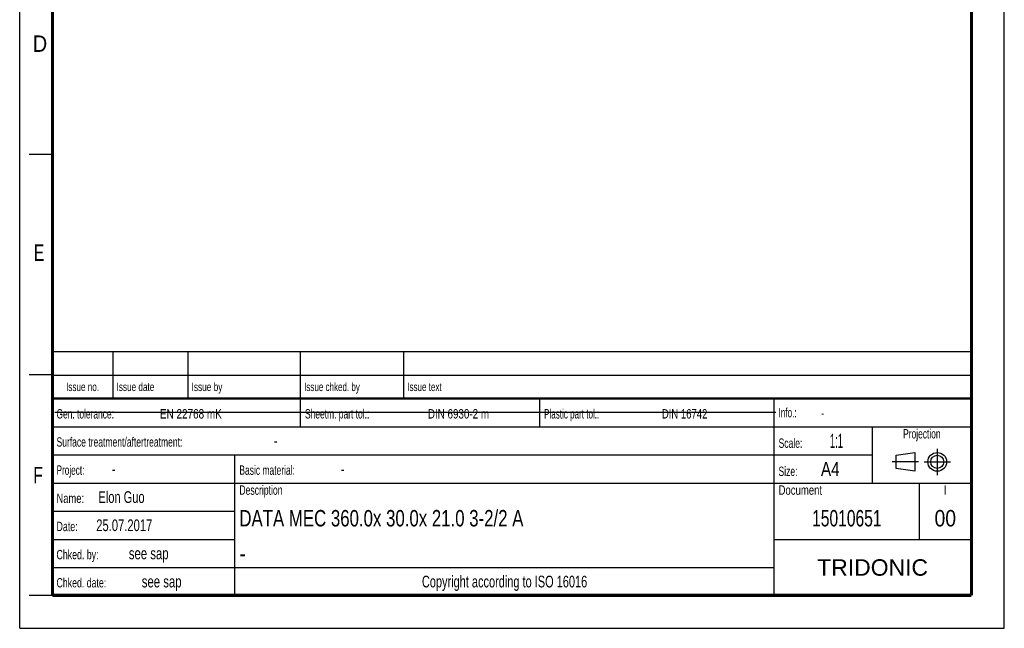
# Model space of a CAD drawing. Header units: millimetres. Extents: x 0 to 210, y 0 to 297.
# Tile 1 of 12: x 0 to 210, y 0 to 130. Entities that reach past the tile are written whole.
import ezdxf
from ezdxf.enums import TextEntityAlignment as Align

# ---------------------------------------------------------------- set-up
doc = ezdxf.new("R2010")
doc.units = ezdxf.units.MM
doc.header["$LTSCALE"] = 19.36
doc.linetypes.add('CENTER', pattern=[0.6, 0.375, -0.075, 0.075, -0.075])
doc.layers.get('0').update_dxf_attribs({"linetype": 'CONTINUOUS'})
doc.layers.add('DEFAULT_1', color=7, linetype='CENTER')
doc.layers.add('Z_NOTICE', color=7, linetype='CONTINUOUS')
doc.styles.get("Standard").update_dxf_attribs({"font": 'txt', "width": 0.7})
doc.styles.add('TEXTSTYLE_2', font='txt', dxfattribs={"width": 0.75})
doc.styles.add('TEXTSTYLE_5', font='arial.ttf')

# ---------------------------------------------------------------- blocks, each defined once
blk = doc.blocks.new('PROJEKTIONSMETHODE_BL0', base_point=(192.31, 35.47))
at = {"color": 2, "linetype": 'CONTINUOUS'}
for p, q in [((186.91, 36.87), (190.91, 37.47)), ((186.91, 34.07), (186.91, 36.87)), ((190.91, 37.47), (190.91, 33.47)), ((190.91, 33.47), (186.91, 34.07))]:
    blk.add_line(p, q, dxfattribs=at)
for radius in [2, 1.4]:
    blk.add_circle((195.71, 35.47), radius, dxfattribs=at)
at = {"layer": 'DEFAULT_1', "color": 2, "linetype": 'CENTER'}
for p, q in [((195.71, 38.27), (195.71, 32.67)), ((191.71, 35.47), (186.11, 35.47)), ((192.91, 35.47), (198.5, 35.47))]:
    blk.add_line(p, q, dxfattribs=at)

msp = doc.modelspace()

# ---------------------------------------------------------------- linework, layer by layer
at = {"color": 2, "linetype": 'CONTINUOUS'}
for p, q in [((0, 0), (0, 297)), ((210, 0), (210, 297)), ((7, 101), (2, 101)), ((6.91362, 48.96015), (6.91362, 58.96015)), ((6.91362, 58.96015), (202.91362, 58.96015)), ((19.91362, 48.96015), (19.91362, 58.96015)), ((35.91362, 48.96015), (35.91362, 58.96015)), ((59.91362, 48.96015), (59.91362, 58.96015)), ((81.91362, 48.96015), (81.91362, 58.96015)), ((202.91362, 48.96015), (202.91362, 58.96015)), ((7, 54), (2, 54)), ((6.91362, 53.96015), (202.91362, 53.96015)), ((6.91355, 6.96013), (6.91355, 48.96013)), ((6.91355, 48.96013), (202.91355, 48.96013)), ((6.91362, 48.96015), (202.91362, 48.96015)), ((59.91355, 42.96013), (59.91355, 48.96013)), ((110.91355, 42.96013), (110.91355, 48.96013)), ((160.91355, 6.96013), (160.91355, 48.96013)), ((202.91355, 6.96013), (202.91355, 48.96013)), ((6.91355, 42.96013), (202.91355, 42.96013)), ((181.91355, 30.96013), (181.91355, 42.96013)), ((6.91355, 36.96013), (181.91355, 36.96013)), ((45.91355, 6.96013), (45.91355, 36.96013)), ((6.91355, 30.96013), (202.91355, 30.96013)), ((191.91355, 18.96013), (191.91355, 30.96013)), ((6.91355, 24.96013), (45.91355, 24.96013)), ((6.91355, 18.96013), (45.91355, 18.96013)), ((160.91355, 18.96013), (202.91355, 18.96013)), ((6.91355, 12.96013), (160.91355, 12.96013)), ((7, 7), (2, 7)), ((6.91355, 6.96013), (202.91355, 6.96013)), ((0, 0), (210, 0))]:
    msp.add_line(p, q, dxfattribs=at)
at = {"color": 7, "linetype": 'CONTINUOUS'}
msp.add_line((7.46812, 46.04239), (161.26812, 46.04239), dxfattribs=at)
for points, const_width in [([(7, 7), (7, 290)], 0.7), ([(203, 7), (203, 290)], 0.7), ([(7, 49), (203, 49)], 0.5), ([(7, 7), (203, 7)], 0.7)]:
    msp.add_lwpolyline(points, dxfattribs=dict(at, const_width=const_width))

# ---------------------------------------------------------------- block references
at = {"color": 2, "linetype": 'CONTINUOUS'}
msp.add_blockref('PROJEKTIONSMETHODE_BL0', (192.30508, 35.46975), dxfattribs=at)

# ---------------------------------------------------------------- texts
at = {"color": 5, "linetype": 'CONTINUOUS', "style": 'TEXTSTYLE_2'}
for s, width, p in [('D', 0.904762, (2.80729, 122.85717)), ('E', 0.714286, (3.00245, 78.30247)), ('F', 0.714286, (2.92219, 30.89704))]:
    msp.add_text(s, height=3.5, dxfattribs=dict(at, width=width)).set_placement(p)
at = {"layer": 'Z_NOTICE', "color": 5, "linetype": 'CONTINUOUS', "style": 'TEXTSTYLE_2'}
for s, height, width, p in [('Issue date ', 1.8, 0.725108, (20.66362, 50.56015)), ('Issue by ', 1.8, 0.732804, (36.66362, 50.56015)), ('Issue chked. by', 1.8, 0.711111, (60.66362, 50.56015)), ('Issue text ', 1.8, 0.712121, (82.66362, 50.56015)), ('Gen. tolerance:', 2, 0.669841, (7.85105, 44.71013)), ('EN 22768 mK', 2, 0.792208, (29.91057, 44.71013)), ('Sheetm. part tol.:', 2, 0.67328, (60.85105, 44.71013)), ('DIN 6930-2 m', 2, 0.78373, (87.05343, 44.71013)), ('Plastic part tol.:', 2, 0.642857, (111.85105, 44.71013)), ('DIN 16742', 2, 0.759259, (136.95819, 44.71013)), ('Info.: ', 2, 0.64966, (161.85105, 44.96013)), ('Surface treatment/aftertreatment: ', 2, 0.681373, (7.85105, 38.71013)), ('Scale:  ', 2, 0.684524, (161.85105, 38.46013)), ('1:1', 3, 0.5, (172.80343, 38.46013)), ('-', 2.5, 0.714286, (54.18438, 38.71013)), ('Project: ', 2, 0.656085, (7.85105, 32.71013)), ('-', 2.5, 0.714286, (19.66057, 32.71013)), ('Basic material: ', 2, 0.675595, (46.85105, 32.71013)), ('-', 2.5, 0.714286, (68.47009, 32.71013)), ('Size: ', 2, 0.678571, (161.85105, 32.46013)), (' A4', 3, 0.809524, (169.9939, 32.46013)), ('Elon Guo', 2.5, 0.705357, (16.80343, 26.71013)), ('Description', 2, 0.688312, (46.85105, 28.46013)), ('Document', 2, 0.761905, (161.85105, 28.46013)), ('Name: ', 2, 0.746032, (7.85105, 26.71013)), ('25.07.2017', 2.5, 0.714286, (16.32724, 20.71013)), ('Date: ', 2, 0.706349, (7.85105, 20.71013)), ('Chked. by: ', 2, 0.701299, (7.85105, 14.71013)), ('see sap', 2.5, 0.72449, (23.27962, 14.71013)), ('Chked. date: ', 2, 0.699634, (7.85105, 8.71013)), ('see sap', 2.5, 0.72449, (26.04152, 8.71013))]:
    msp.add_text(s, height=height, dxfattribs=dict(at, width=width)).set_placement(p)
for s, height, width, p in [('Issue no.', 1.8, 0.719577, (13.41362, 50.56015)), ('Projection', 2, 0.671429, (192.41355, 40.46013)), ('I', 2, 0.833333, (197.41355, 28.46013)), ('Copyright according to ISO 16016', 2.5, 0.700149, (103.41355, 8.71013))]:
    msp.add_text(s, height=height, dxfattribs=dict(at, width=width)).set_placement(p, align=Align.CENTER)
at = {"layer": 'Z_NOTICE', "color": 5, "linetype": 'CONTINUOUS', "width": 0.714286}
msp.add_text('-', height=1.8, dxfattribs=at).set_placement((170.94628, 44.96013))
at = {"layer": 'Z_NOTICE', "color": 7, "linetype": 'CONTINUOUS', "style": 'TEXTSTYLE_2'}
for s, width, p in [('DATA MEC 360.0x 30.0x 21.0 3-2/2 A', 0.766106, (46.85105, 21.71013)), ('-', 0.904762, (46.85105, 14.21013))]:
    msp.add_text(s, height=3.5, dxfattribs=dict(at, width=width)).set_placement(p)
for s, width, p in [('15010651', 0.71131, (176.41355, 21.71013)), ('00', 0.880952, (197.41355, 21.71013))]:
    msp.add_text(s, height=3.5, dxfattribs=dict(at, width=width)).set_placement(p, align=Align.CENTER)
at = {"layer": 'Z_NOTICE', "color": 5, "linetype": 'CONTINUOUS', "style": 'TEXTSTYLE_5'}
msp.add_text('TRIDONIC', height=3.5, dxfattribs=at).set_placement((181.91355, 11.21013), align=Align.CENTER)

doc.saveas('drawing.dxf')
